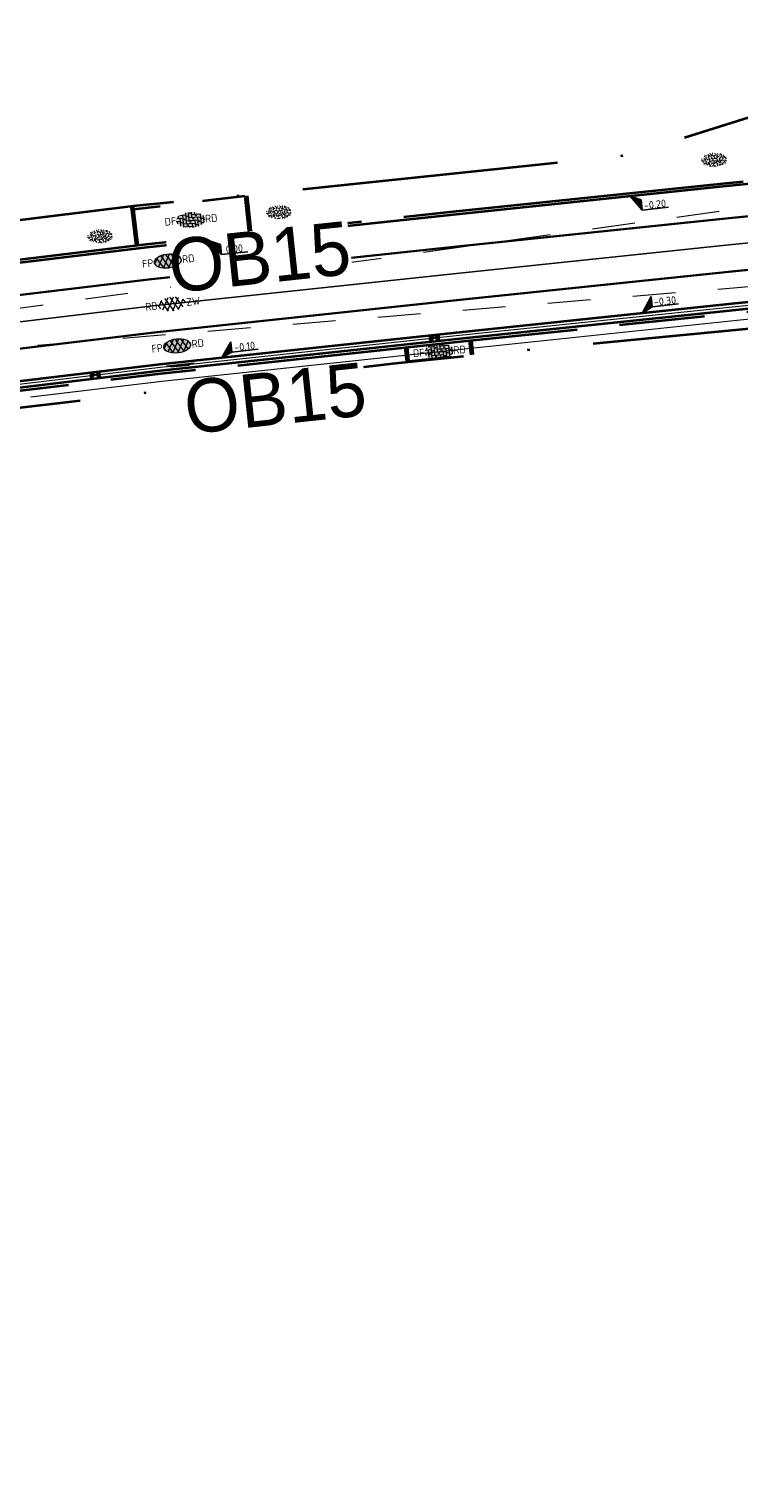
# Model space of a CAD drawing. Header units: metres. Extents: x 0 to 269924, y 0 to 933292.
# Tile 148 of 247: x 134391 to 134424, y 466502 to 466570. Entities that reach past the tile are written whole.
import ezdxf
from ezdxf import colors
from ezdxf.entities.mleader import LeaderData, LeaderLine
from ezdxf.enums import TextEntityAlignment as Align
from ezdxf.math import Vec2, Vec3

# ---------------------------------------------------------------- set-up
doc = ezdxf.new("R2018")
doc.units = ezdxf.units.M
for name, pattern in [('VH-OPSLUITBAND_100X200', [16, 8, -2, 4, -2]), ('VH-OPSLUITBAND_150X250', [24, 16, -2, 4, -2]), ('VW-1-1_STREEP', [2, 1, -1]), ('XX-HIDDEN', [4, 2, -2]), ('XX-PROJECTGRENS', [18, 12, -3, 0, -3])]:
    doc.linetypes.add(name, pattern=pattern)
for name, color, linetype, lineweight, true_color in [('N-WE-GR-GRAS-S', 7, 'Continuous', 18, 0x00a500), ('N-WE-RI-HWA_KOLK-S', 150, 'Continuous', 25, 0x007fff), ('N-WE-VH-HELLINGBAAN-G', 30, 'XX-HIDDEN', 18, 0xff7f00)]:
    doc.layers.add(name, color=color, linetype=linetype, lineweight=lineweight, true_color=true_color)
for name, color, linetype, lineweight in [('N-WE-KG-GRENS_PROJECT-G', 7, 'XX-PROJECTGRENS', 35), ('N-WE-VH-GOOT-S', 170, 'Continuous', 18), ('N-WE-VH-GOOT_STRAATBAKSTEEN-G', 170, 'Continuous', 35), ('N-WE-VH-KANTOPSLUITING-T18', 10, 'Continuous', 18), ('N-WE-VH-KANTOPSLUITING_OPSLUITBAND_100X200-G', 150, 'VH-OPSLUITBAND_100X200', 35), ('N-WE-VH-KANTOPSLUITING_OPSLUITBAND_150X250-G', 150, 'VH-OPSLUITBAND_150X250', 35), ('N-WE-VH-KANTOPSLUITING_VOORKANTBAND-G', 50, 'Continuous', 35), ('N-WE-VH-MATERIAALGRENS-G', 7, 'XX-HIDDEN', 35), ('N-WE-VH-VERHARDING-T18', 10, 'Continuous', 18), ('N-WE-VH-VERHARDING_ASFALT-S', 7, 'Continuous', 18), ('N-WE-VH-VERHARDING_STRAATBAKSTEEN-S', 7, 'Continuous', 18), ('N-WE-VW-MARKERING_LANGS_STREEP_11_010-G', 7, 'VW-1-1_STREEP', 13), ('X-XX-AL-HOOGTELABEL-S', 7, 'Continuous', 25)]:
    doc.layers.add(name, color=color, linetype=linetype, lineweight=lineweight)
doc.layers.add('X-XX-AL-HULPLIJN-G', color=30, linetype='Continuous', lineweight=18, plot=False)
doc.styles.add('NLCS-ISO', font='NLCS-ISO.ttf')
doc.styles.add('NLCS-ISO-M200-T18', font='NLCS-ISO.ttf', dxfattribs={"height": 0.36})
doc.styles.get("Standard").update_dxf_attribs({"font": 'romand.shx'})

# ---------------------------------------------------------------- blocks, each defined once
blk = doc.blocks.new('*U119')
for p, q in [((2.41, -1.21), (0, 0)), ((0, 0), (2.31, -3.61)), ((2.31, -3.61), (2.41, -1.21)), ((8.51, -3.86), (2.31, -3.61))]:
    blk.add_line(p, q)
blk.add_solid([(2.41, -1.21), (0, 0), (2.31, -3.61)])
at = {"style": 'NLCS-ISO'}
blk.add_attdef('...', text='', height=1.8, rotation=357.6444, dxfattribs=at).set_placement((5.4, -4.15), align=Align.BOTTOM_CENTER)
blk = doc.blocks.new('*U125')
for p, q in [((2.6, 3.28), (0, 0)), ((0, 0), (2.5, 0.88)), ((2.5, 0.88), (2.6, 3.28)), ((8.7, 0.63), (2.5, 0.88))]:
    blk.add_line(p, q)
blk.add_solid([(2.6, 3.28), (0, 0), (2.5, 0.88)])
at = {"style": 'NLCS-ISO'}
blk.add_attdef('...', text='', height=1.8, rotation=357.6798, dxfattribs=at).set_placement((5.58, 0.34), align=Align.BOTTOM_CENTER)
blk = doc.blocks.new('*U126')
for p, q in [((2.61, 3.52), (0, 0)), ((2.51, 1.12), (2.61, 3.52)), ((0, 0), (2.51, 1.12)), ((8.71, 0.87), (2.51, 1.12))]:
    blk.add_line(p, q)
blk.add_solid([(2.61, 3.52), (0, 0), (2.51, 1.12)])
at = {"style": 'NLCS-ISO'}
blk.add_attdef('...', text='', height=1.8, rotation=357.6444, dxfattribs=at).set_placement((5.59, 0.57), align=Align.BOTTOM_CENTER)
blk = doc.blocks.new('*U141')
at = {"lineweight": 30, "flags": 106}
blk.add_attdef('OB', text='', height=0.36, dxfattribs=at).set_placement((0, 0.1), align=Align.BOTTOM_CENTER)
blk = doc.blocks.new('N-SRI-KOLK_STRAAT_450X300-SO')
h = blk.add_hatch(color=256)
h.dxf.hatch_style = 1
h.paths.add_polyline_path([(0, 0), (-1.125, 0.75), (-1.125, -0.75)])
h.paths.add_polyline_path([(1.125, -0.75), (1.125, 0.75), (0, 0)])
for p, q in [((-1.125, -0.75), (1.125, 0.75)), ((1.125, -0.75), (-1.125, 0.75))]:
    blk.add_line(p, q)
at = {"flags": 128}
blk.add_lwpolyline([(-1.125, -0.75), (1.125, -0.75), (1.125, 0.75), (-1.125, 0.75)], close=True, dxfattribs=at)
blk = doc.blocks.new('SVH-GOOT_SYMBOOL-SO')
at = {"color": 7, "linetype": 'Continuous'}
for p, q in [((-0.206, 2.137), (-0.206, -2.217)), ((0, 2.669), (0, -2.669)), ((0.2, 3.125), (0.2, -3.359))]:
    blk.add_line(p, q, dxfattribs=at)
at = {"style": 'NLCS-ISO'}
blk.add_attdef('MATERIAAL', text='', height=1.8, dxfattribs=at).set_placement((-1.098, 0), align=Align.MIDDLE_RIGHT)
blk.add_attdef('KLEUR', text='', height=1.8, dxfattribs=at).set_placement((1.1, 0), align=Align.MIDDLE_LEFT)
blk = doc.blocks.new('SVH-ASFALT_KL-SO')
at = {"ltscale": 0.1}
for p, q in [((-3.32, -0.4), (-2.47, 1.08)), ((-1.25, -1.65), (-2.73, 0.92)), ((-2.51, -1.23), (-0.92, 1.53)), ((0.09, -1.73), (-1.71, 1.38)), ((-1.45, -1.61), (0.37, 1.54)), ((1.26, -1.54), (-0.53, 1.56)), ((-0.24, -1.74), (1.52, 1.29)), ((2.29, -1.09), (0.8, 1.48)), ((1.15, -1.58), (2.49, 0.75)), ((2.91, 0.06), (2.53, 0.71)), ((-2.96, -0.91), (-3.37, -0.2))]:
    blk.add_line(p, q, dxfattribs=at)
at = {"style": 'NLCS-ISO'}
blk.add_attdef('FUNCTIE_VERHARDING', text='', height=1.8, dxfattribs=at).set_placement((-3.62, -0.09), align=Align.MIDDLE_RIGHT)
blk.add_attdef('KLEUR', text='', height=1.8, dxfattribs=at).set_placement((3.17, -0.09), align=Align.MIDDLE_LEFT)
at = {"style": 'NLCS-ISO', "flags": 1}
blk.add_attdef('FUNCTIE', text='', height=1.8, dxfattribs=at).set_placement((0.12, -3.58), align=Align.MIDDLE_CENTER)
blk = doc.blocks.new('SVH-ASFALT_FP_KL-SO')
at = {"true_color": 0xa50000}
h = blk.add_hatch(color=14, dxfattribs=at)
h.dxf.hatch_style = 1
edge = h.paths.add_edge_path()
edge.add_ellipse((0, 0), major_axis=(0.631, 0), ratio=0.525613, start_angle=0, end_angle=360)
at = {"ltscale": 0.1}
for p, q in [((-0.619, -0.063), (-0.448, 0.233)), ((-0.204, -0.314), (-0.501, 0.201)), ((-0.457, -0.228), (-0.139, 0.323)), ((0.063, -0.33), (-0.296, 0.292)), ((-0.244, -0.305), (0.12, 0.325)), ((0.298, -0.292), (-0.061, 0.33)), ((-0.002, -0.331), (0.349, 0.276)), ((0.503, -0.2), (0.206, 0.313)), ((0.275, -0.298), (0.544, 0.168)), ((0.628, 0.028), (0.552, 0.16)), ((-0.547, -0.165), (-0.629, -0.023))]:
    blk.add_line(p, q, dxfattribs=at)
at = {"layer": 'X-XX-AL-HULPLIJN-G'}
blk.add_ellipse((0, 0), major_axis=(0.631, 0), ratio=0.525613, dxfattribs=at)
at = {"style": 'NLCS-ISO'}
blk.add_attdef('RB', text='', height=0.36, dxfattribs=at).set_placement((-0.679, 0), align=Align.MIDDLE_RIGHT)
blk.add_attdef('RD', text='', height=0.36, dxfattribs=at).set_placement((0.679, 0), align=Align.MIDDLE_LEFT)
blk = doc.blocks.new('SVH-SBS_DIKFORMAAT_ELLEBOOG_KL-SO')
h = blk.add_hatch(color=254)
edge = h.paths.add_edge_path()
edge.add_ellipse((1.09, 0.12), major_axis=(3.39, 0), ratio=0.533267, start_angle=0, end_angle=360)
for p, q in [((-2.3, 0), (-1.38, 0)), ((-2.13, 0.69), (-0.69, 0.69)), ((-1.38, 0.69), (-1.38, -1.12)), ((-1.35, 1.38), (0, 1.38)), ((-0.69, 1.38), (-0.69, -1.38)), ((0, 1.84), (0, -0.69)), ((0, 0), (2.76, 0)), ((0.69, 1.92), (0.69, 0)), ((0.69, 0.69), (3.45, 0.69)), ((1.38, 1.93), (1.38, 0.69)), ((1.38, 1.38), (3.54, 1.38)), ((2.07, 1.86), (2.07, 1.38)), ((2.76, 0.69), (2.76, -1.45)), ((3.45, 1.38), (3.45, -1.18)), ((4.14, 0.92), (4.14, -0.67)), ((4.14, 0), (4.48, 0)), ((-2.07, 0), (-2.07, -0.54)), ((-0.8, -1.38), (1.38, -1.38)), ((-0.69, -0.69), (2.07, -0.69)), ((0.69, -1.38), (0.69, -1.67)), ((1.38, -0.69), (1.38, -1.68)), ((2.07, 0), (2.07, -1.61)), ((2.76, -1.38), (2.98, -1.38)), ((3.45, -0.69), (4.12, -0.69))]:
    blk.add_line(p, q)
for centre in [(-0.35, 0.34), (0.34, 1.03), (1.03, 1.72), (1.72, 0.34), (2.41, 1.03), (3.79, 0.34), (-1.04, -0.35), (0.34, -1.04), (1.03, -0.35), (2.41, -1.04), (3.11, -0.35)]:
    blk.add_circle(centre, 0.0881)
for centre, start, end in [((-1.73, 1.03), 158.9124, 101.1902), ((1.72, -1.73), 59.0911, 132.3433)]:
    blk.add_arc(centre, 0.0881, start, end)
at = {"style": 'NLCS-ISO'}
blk.add_attdef('FORMAAT', text='', height=1.8, dxfattribs=at).set_placement((-2.3, 0.12), align=Align.MIDDLE_RIGHT)
blk.add_attdef('KLEUR', text='', height=1.8, dxfattribs=at).set_placement((4.49, 0.12), align=Align.MIDDLE_LEFT)
at = {"style": 'NLCS-ISO', "flags": 1}
blk.add_attdef('FUNCTIE', text='', height=1.8, dxfattribs=at).set_placement((0.12, -3.58), align=Align.MIDDLE_CENTER)
blk = doc.blocks.new('SGR-GRAS_01-SO')
at = {"ltscale": 0.1}
for p, q in [((-1.96, -0.07), (-1.98, 0)), ((-1.93, 0.19), (-1.93, 0.24)), ((-1.89, 0.24), (-1.92, 0.25)), ((-1.67, 0.02), (-1.6, 0.04)), ((-1.6, 0.24), (-1.65, 0.29)), ((-1.53, 0.32), (-1.6, 0.35)), ((-1.45, 0.64), (-1.52, 0.66)), ((-1.52, 0.19), (-1.44, 0.19)), ((-1.47, 0.58), (-1.48, 0.65)), ((-1.43, 0.48), (-1.35, 0.5)), ((-1.36, 0.21), (-1.43, 0.23)), ((-1.42, 0.13), (-1.36, 0.17)), ((-1.38, 0.11), (-1.32, 0.16)), ((-1.37, 0.01), (-1.38, 0.08)), ((-1.33, 0.11), (-1.33, 0.19)), ((-1.3, 0.76), (-1.32, 0.77)), ((-1.28, 0.68), (-1.28, 0.76)), ((-1.17, 0.39), (-1.23, 0.43)), ((-1.17, 0.24), (-1.22, 0.29)), ((-1.15, 0.65), (-1.21, 0.7)), ((-1.11, 0.17), (-1.04, 0.19)), ((-1.03, 0.03), (-1.1, 0.07)), ((-0.94, 0.84), (-1, 0.88)), ((-0.97, 0.51), (-0.92, 0.57)), ((-0.89, 0.5), (-0.97, 0.52)), ((-0.94, 0.19), (-0.87, 0.19)), ((-0.92, 0.42), (-0.86, 0.46)), ((-0.89, 0.81), (-0.82, 0.81)), ((-0.87, 0.66), (-0.89, 0.73)), ((-0.8, 0.06), (-0.88, 0.08)), ((-0.87, 0.62), (-0.8, 0.64)), ((-0.8, 0.47), (-0.87, 0.51)), ((-0.75, 0.24), (-0.8, 0.29)), ((-0.77, 0.09), (-0.79, 0.16)), ((-0.73, 0.65), (-0.78, 0.7)), ((-0.74, 0.03), (-0.73, 0.11)), ((-0.67, 0.11), (-0.73, 0.14)), ((-0.69, 0.61), (-0.68, 0.68)), ((-0.58, 0.92), (-0.64, 0.96)), ((-0.56, 0.92), (-0.51, 0.97)), ((-0.56, 0.32), (-0.48, 0.34)), ((-0.44, 0.55), (-0.51, 0.59)), ((-0.43, 0.78), (-0.5, 0.8)), ((-0.42, 0.71), (-0.36, 0.74)), ((-0.34, 0.35), (-0.41, 0.37)), ((-0.32, 0.24), (-0.38, 0.29)), ((-0.31, 0.19), (-0.37, 0.22)), ((-0.37, 0.19), (-0.29, 0.19)), ((-0.31, 0.65), (-0.36, 0.7)), ((-0.32, 0.81), (-0.24, 0.81)), ((-0.32, 0.77), (-0.24, 0.79)), ((-0.28, 0.73), (-0.29, 0.81)), ((-0.21, 1), (-0.27, 1.03)), ((-0.24, 0.02), (-0.17, 0.04)), ((-0.18, 0.17), (-0.19, 0.24)), ((-0.08, 0.63), (-0.14, 0.67)), ((-0.14, -0.04), (-0.14, 0.03)), ((-0.09, 0.53), (-0.09, 0.6)), ((-0.08, 0.16), (-0.03, 0.21)), ((-0.07, 0.19), (0, 0.23)), ((0.06, 0.27), (-0.01, 0.3)), ((0, 0.47), (0.07, 0.49)), ((0.1, 0.24), (0.05, 0.29)), ((0.13, 0.64), (0.06, 0.66)), ((0.07, 0.99), (0.14, 1.03)), ((0.12, 0.65), (0.07, 0.7)), ((0.22, 0.2), (0.15, 0.22)), ((0.21, 0.19), (0.28, 0.19)), ((0.29, 0.71), (0.22, 0.75)), ((0.24, 0.92), (0.31, 0.94)), ((0.26, 0.81), (0.33, 0.81)), ((0.32, 0.81), (0.3, 0.89)), ((0.31, 0.17), (0.39, 0.19)), ((0.32, 0.57), (0.38, 0.62)), ((0.42, 0.34), (0.36, 0.38)), ((0.42, 0.25), (0.4, 0.32)), ((0.43, 0.48), (0.49, 0.51)), ((0.53, 0.24), (0.47, 0.29)), ((0.54, 0.65), (0.49, 0.7)), ((0.56, -0.02), (0.49, 0.02)), ((0.5, 0.45), (0.51, 0.53)), ((0.59, 0.93), (0.52, 0.94)), ((0.55, 0.62), (0.63, 0.64)), ((0.65, 0.79), (0.58, 0.83)), ((0.68, 0.49), (0.61, 0.51)), ((0.77, 0.05), (0.7, 0.07)), ((0.78, 0.42), (0.72, 0.46)), ((0.78, 0.19), (0.86, 0.19)), ((0.83, 0.81), (0.91, 0.81)), ((0.92, 0.06), (0.85, 0.09)), ((0.87, 0.31), (0.94, 0.33)), ((0.95, 0.24), (0.9, 0.29)), ((0.91, 0.89), (0.91, 0.92)), ((0.97, 0.65), (0.91, 0.7)), ((0.93, 0.76), (0.99, 0.8)), ((1.01, 0.87), (0.95, 0.91)), ((1.01, 0.33), (1, 0.4)), ((1.15, 0.78), (1.08, 0.8)), ((1.15, 0.5), (1.08, 0.54)), ((1.1, 0.38), (1.1, 0.45)), ((1.11, 0.77), (1.18, 0.79)), ((1.24, 0.34), (1.17, 0.36)), ((1.18, 0.01), (1.26, 0.03)), ((1.21, 0.21), (1.26, 0.26)), ((1.28, 0.14), (1.22, 0.17)), ((1.28, 0.25), (1.35, 0.29)), ((1.37, 0.24), (1.32, 0.29)), ((1.39, 0.65), (1.34, 0.7)), ((1.36, 0.19), (1.43, 0.19)), ((1.42, 0.46), (1.5, 0.48)), ((1.51, 0.58), (1.44, 0.62)), ((1.64, 0.21), (1.58, 0.25)), ((1.61, 0.41), (1.59, 0.48)), ((1.69, 0.3), (1.7, 0.37)), ((1.79, 0.19), (1.72, 0.21)), ((1.74, 0.16), (1.81, 0.18)), ((1.8, 0.24), (1.75, 0.29)), ((1.93, 0.19), (1.95, 0.19)), ((-1.92, -0.16), (-1.85, -0.12)), ((-1.82, -0.08), (-1.9, -0.06)), ((-1.76, -0.13), (-1.82, -0.09)), ((-1.78, -0.3), (-1.73, -0.25)), ((-1.62, -0.5), (-1.69, -0.46)), ((-1.63, -0.57), (-1.68, -0.52)), ((-1.61, -0.17), (-1.67, -0.11)), ((-1.57, -0.44), (-1.49, -0.44)), ((-1.54, -0.66), (-1.5, -0.64)), ((-1.4, -0.05), (-1.46, -0.01)), ((-1.38, -0.46), (-1.38, -0.39)), ((-1.35, -0.28), (-1.28, -0.26)), ((-1.27, -0.23), (-1.34, -0.21)), ((-1.26, -0.42), (-1.33, -0.38)), ((-1.27, -0.56), (-1.28, -0.48)), ((-1.21, -0.57), (-1.26, -0.52)), ((-1.18, -0.67), (-1.25, -0.65)), ((-1.19, -0.17), (-1.24, -0.11)), ((-1.13, -0.78), (-1.19, -0.75)), ((-1.06, -0.39), (-1, -0.35)), ((-1.04, -0.58), (-0.97, -0.57)), ((-0.99, -0.44), (-0.92, -0.44)), ((-0.9, -0.34), (-0.96, -0.3)), ((-0.9, -0.65), (-0.84, -0.6)), ((-0.84, -0.94), (-0.85, -0.93)), ((-0.78, -0.57), (-0.84, -0.52)), ((-0.76, -0.7), (-0.83, -0.67)), ((-0.76, -0.17), (-0.82, -0.11)), ((-0.8, -0.13), (-0.73, -0.11)), ((-0.71, -0.38), (-0.79, -0.36)), ((-0.79, -0.54), (-0.78, -0.46)), ((-0.72, -0.89), (-0.65, -0.87)), ((-0.71, -0.9), (-0.64, -0.86)), ((-0.62, -0.82), (-0.7, -0.8)), ((-0.67, -0.48), (-0.69, -0.4)), ((-0.53, -0.26), (-0.6, -0.22)), ((-0.58, -0.99), (-0.59, -0.97)), ((-0.57, -0.1), (-0.5, -0.06)), ((-0.49, -0.25), (-0.44, -0.19)), ((-0.48, -0.44), (-0.41, -0.42)), ((-0.4, -0.63), (-0.46, -0.59)), ((-0.38, -0.98), (-0.43, -0.93)), ((-0.42, -0.44), (-0.34, -0.44)), ((-0.36, -0.57), (-0.41, -0.52)), ((-0.34, -0.17), (-0.39, -0.11)), ((-0.26, -0.99), (-0.33, -0.95)), ((-0.25, -0.09), (-0.32, -0.07)), ((-0.17, -0.18), (-0.24, -0.14)), ((-0.16, -0.53), (-0.23, -0.51)), ((-0.21, -0.61), (-0.15, -0.58)), ((-0.19, -0.62), (-0.19, -0.54)), ((-0.17, -0.74), (-0.1, -0.72)), ((-0.07, -0.97), (-0.14, -0.95)), ((-0.04, -0.55), (-0.1, -0.51)), ((-0.08, -0.4), (-0.09, -0.32)), ((-0.01, -1.01), (0.04, -0.95)), ((0.05, -0.98), (0, -0.93)), ((0.07, -0.57), (0.01, -0.52)), ((0.02, -0.96), (0.01, -0.89)), ((0.08, -0.17), (0.03, -0.11)), ((0.1, -0.91), (0.03, -0.88)), ((0.07, -0.29), (0.14, -0.27)), ((0.19, -0.1), (0.13, -0.06)), ((0.16, -0.44), (0.23, -0.44)), ((0.17, -1.04), (0.22, -1.02)), ((0.31, -0.24), (0.24, -0.22)), ((0.33, -0.47), (0.26, -0.43)), ((0.29, -0.33), (0.35, -0.29)), ((0.4, -0.68), (0.32, -0.66)), ((0.39, -0.6), (0.45, -0.55)), ((0.39, -0.59), (0.46, -0.57)), ((0.4, -0.69), (0.41, -0.62)), ((0.46, -0.83), (0.4, -0.8)), ((0.47, -0.98), (0.42, -0.93)), ((0.49, -0.57), (0.44, -0.52)), ((0.45, -0.12), (0.46, -0.05)), ((0.51, -0.17), (0.45, -0.11)), ((0.52, -0.32), (0.5, -0.24)), ((0.62, -0.88), (0.6, -0.81)), ((0.63, -0.14), (0.7, -0.12)), ((0.69, -0.39), (0.62, -0.35)), ((0.64, -0.84), (0.71, -0.81)), ((0.7, -0.89), (0.77, -0.88)), ((0.73, -0.44), (0.81, -0.44)), ((0.82, -0.76), (0.76, -0.72)), ((0.78, -0.04), (0.85, 0)), ((0.86, -0.39), (0.79, -0.37)), ((0.8, -0.19), (0.85, -0.14)), ((0.86, -0.94), (0.84, -0.93)), ((0.91, -0.57), (0.86, -0.52)), ((0.93, -0.17), (0.88, -0.11)), ((0.95, -0.83), (0.88, -0.81)), ((0.94, -0.44), (1.01, -0.42)), ((1.05, -0.31), (0.99, -0.27)), ((1, -0.77), (1, -0.7)), ((1.05, -0.2), (1.05, -0.12)), ((1.11, -0.24), (1.1, -0.16)), ((1.19, -0.68), (1.12, -0.64)), ((1.14, -0.56), (1.21, -0.52)), ((1.21, -0.8), (1.2, -0.73)), ((1.33, -0.1), (1.26, -0.08)), ((1.26, -0.75), (1.33, -0.73)), ((1.34, -0.57), (1.29, -0.52)), ((1.36, -0.17), (1.3, -0.11)), ((1.31, -0.44), (1.38, -0.44)), ((1.42, -0.23), (1.35, -0.19)), ((1.42, -0.54), (1.35, -0.52)), ((1.55, -0.6), (1.49, -0.56)), ((1.5, -0.29), (1.57, -0.27)), ((1.64, -0.27), (1.65, -0.2)), ((1.64, -0.27), (1.7, -0.23)), ((1.68, -0.55), (1.74, -0.5)), ((1.71, -0.16), (1.69, -0.09)), ((1.78, -0.15), (1.71, -0.11)), ((1.71, -0.52), (1.71, -0.52)), ((1.78, -0.17), (1.73, -0.11)), ((1.88, -0.25), (1.81, -0.23))]:
    blk.add_line(p, q, dxfattribs=at)
at = {"ltscale": 0.1, "style": 'NLCS-ISO'}
blk.add_attdef('TYPE', text='', height=0.5, dxfattribs=at).set_placement((3.47, -0.02), align=Align.MIDDLE_CENTER)

msp = doc.modelspace()

# ---------------------------------------------------------------- linework, layer by layer
at = {"layer": 'N-WE-KG-GRENS_PROJECT-G', "flags": 128}
msp.add_lwpolyline([(133942.152, 466524.013), (133955.533, 466522.507), (133956.145, 466521.626), (133962.811, 466521.355), (133963.543, 466522.67), (133965.054, 466522.563), (133965.551, 466521.193), (133981.5, 466520.334), (133981.565, 466520.896), (133982.028, 466520.86), (133994.134, 466520.33), (133994.151, 466519.671), (134009.067, 466519.478), (134013.911, 466519.512), (134027.732, 466519.636), (134028.693, 466519.554), (134034.796, 466519.611), (134050.86, 466519.659), (134068.501, 466520.152), (134071.254, 466520.237), (134077.26, 466520.692), (134094.041, 466522.635), (134101.385, 466523.282), (134101.428, 466523.91), (134128.995, 466527.092), (134141.938, 466528.627), (134148.421, 466529.392), (134148.476, 466529.087), (134157.108, 466530.24), (134157.762, 466530.339), (134157.953, 466529.076), (134163.706, 466529.946), (134172.69, 466531.055), (134201.838, 466535.069), (134202.197, 466534.878), (134203.304, 466535.042), (134208.161, 466535.722), (134214.682, 466536.673), (134215.15, 466536.846), (134235.766, 466539.754), (134239.587, 466540.449), (134251.117, 466542.218), (134251.536, 466542.09), (134264.479, 466543.833), (134264.487, 466544.317), (134273.56, 466545.641), (134273.608, 466545.287), (134285.679, 466546.863), (134299.118, 466548.971), (134309.192, 466550.345), (134329.805, 466553.659), (134341.526, 466555.206), (134346.97, 466556.112), (134351.977, 466556.025), (134358.949, 466556.887), (134359.186, 466557.313), (134365.426, 466557.917), (134389.225, 466560.758), (134395.395, 466561.519), (134400.633, 466562.019), (134418.638, 466563.907), (134426.404, 466566.343), (134432.472, 466567.14), (134437.532, 466567.422), (134444.848, 466568.25), (134448.277, 466568.388), (134484.594, 466572.762), (134486.539, 466572.966), (134490.599, 466573.546), (134498.499, 466574.536), (134514.318, 466576.701), (134542.397, 466581.367), (134546.702, 466582.122), (134551.593, 466582.441), (134551.871, 466583.179), (134557.906, 466584.406), (134558.276, 466584.115), (134567.36, 466586.004), (134582.717, 466588.715), (134583.108, 466588.972), (134590.444, 466590.398), (134630.038, 466598.271), (134633.264, 466598.923), (134632.087, 466604.993), (134646.051, 466607.537), (134647.414, 466607.429), (134666.972, 466611.405), (134675.342, 466617.463), (134674.819, 466607.593), (134696.995, 466610.537), (134702.172, 466611.327), (134706.525, 466612.071), (134709.085, 466612.323), (134712.087, 466612.776), (134715, 466613.203), (134716.349, 466613.229), (134723.364, 466613.968), (134738.981, 466616.639), (134746.062, 466617.28), (134746.09, 466616.641), (134760.121, 466618.861), (134759.993, 466619.829), (134768.446, 466621.137), (134784.615, 466623.738), (134787.541, 466625.072), (134796.772, 466626.479), (134796.899, 466625.715), (134813.878, 466628.545), (134820.226, 466629.584), (134847.68, 466634.234), (134881.79, 466639.204), (134881.926, 466639.532), (134884.43, 466640.009), (134893.797, 466641.711), (134903.085, 466643.328), (134904.138, 466643.527), (134920.265, 466646.374), (134921.332, 466646.578), (134937.367, 466649.518), (134938.501, 466649.708), (134961.555, 466654.096), (134967.764, 466655.262), (134974.722, 466656.563), (134984.23, 466658.491), (134992.023, 466659.998), (134995.809, 466660.766), (135000.442, 466661.693), (135009.695, 466663.648), (135010.659, 466663.869), (135018.832, 466665.618), (135021.92, 466666.314), (135034.093, 466668.943), (135034.161, 466668.769), (135043.8, 466670.832), (135059.084, 466674.02), (135068.771, 466676.078), (135083.089, 466679.034), (135091.902, 466680.993), (135097.488, 466682.166), (135104.831, 466683.651), (135116.534, 466686.231), (135119.892, 466686.792), (135126.3, 466688.013), (135127.347, 466688.196), (135130.448, 466688.891), (135135.602, 466689.887), (135140.19, 466691.518), (135166.592, 466696.94), (135182.368, 466700.724), (135201.902, 466704.748), (135203.941, 466705.082), (135209.867, 466705.957), (135217.801, 466707.782), (135228.821, 466709.933), (135242.391, 466712.598), (135277.698, 466719.723), (135279.457, 466720.111), (135279.55, 466721.578), (135288.178, 466723.073), (135350.963, 466735.305), (135501.986, 466763.685), (135501.162, 466761.839), (135525.132, 466766.833), (135533.639, 466768.672), (135569.042, 466775.188), (135582.767, 466777.378), (135584.022, 466777.634), (135585.675, 466776.264, 0.01918), (135652.451, 466792.01), (135652.891, 466793.457), (135660.981, 466795.919), (135661.574, 466796.074), (135664.481, 466796.836), (135665.946, 466796.651), (135673.558, 466799.328), (135680.977, 466801.739), (135687.276, 466804.201), (135692.547, 466806.295), (135705.432, 466809.743), (135712.094, 466810.706), (135728.145, 466817.035), (135760.285, 466825.832), (135773.458, 466829.179), (135789.116, 466834.08), (135813.029, 466842.892), (135823.352, 466846.718), (135839.426, 466852.91), (135860.96, 466860.89), (135867.928, 466863.26), (135895.199, 466872.784), (135899.312, 466861.8), (135873.359, 466852.082), (135873.188, 466848.843), (135867.814, 466846.669), (135856.104, 466842.036), (135847.253, 466838.505), (135830.033, 466832.514), (135818.854, 466828.652), (135812.865, 466826.949), (135808.959, 466825.804), (135805.053, 466824.658), (135770.731, 466814.307), (135766.971, 466812.016), (135761.879, 466808.079), (135757.591, 466807.133), (135743.839, 466803.566), (135724.075, 466798.35), (135721.275, 466798.229), (135720.422, 466801.401), (135715.133, 466799.834), (135698.553, 466794.754), (135698.279, 466793.693), (135686.038, 466790.352), (135686.038, 466789.248), (135686.038, 466787.562), (135681.985, 466786.092), (135677.719, 466785.319), (135623.458, 466770.711), (135607.41, 466767.662), (135584.355, 466763.142), (135577.091, 466761.475), (135570.47, 466760.803), (135524.714, 466753.103), (135522.642, 466752.878), (135515.666, 466751.661), (135498.388, 466748.218), (135460.498, 466741.759), (135438.515, 466737.953), (135402.134, 466731.048), (135401.842, 466732.671), (135396.111, 466731.637), (135390.927, 466730.659), (135374.008, 466727.423), (135342.463, 466720.896), (135337.831, 466720.249), (135332.781, 466719.412), (135316.41, 466716.549), (135312.764, 466716.512), (135301.04, 466714.003), (135296.667, 466713.077), (135288.078, 466711.338), (135288.031, 466710.414), (135288.066, 466708.643), (135283.612, 466707.738), (135244.114, 466700.084), (135242.59, 466702.114), (135218.779, 466697.088), (135216.4, 466696.736), (135207.126, 466694.996), (135197.842, 466693.22), (135196.987, 466690.777), (135188.214, 466689.009), (135186.218, 466690.919), (135157.953, 466685.339), (135157.545, 466682.623), (135152.388, 466681.564), (135151.517, 466683.806), (135135.729, 466680.62), (135134.464, 466677.149), (135128.184, 466675.854), (135125.788, 466678.571), (135109.606, 466675.114), (135107.871, 466673.543), (135107.871, 466672.134), (135099.469, 466670.442), (135080.265, 466666.625), (135079.406, 466666.151), (135069.61, 466664.202), (135057.638, 466661.759), (135035.803, 466657.155), (135033.723, 466658.689), (135013.618, 466654.679), (135014.198, 466652.086), (135012.612, 466651.731), (135012.176, 466654.16), (134999.525, 466651.581), (134981.058, 466648.065), (134978.74, 466647.609), (134978.586, 466647.723), (134973.29, 466646.777), (134967.912, 466645.754), (134966.071, 466645.409), (134952.75, 466642.776), (134952.592, 466643.577), (134951.246, 466643.315), (134944.955, 466642.097), (134940.872, 466641.345), (134939.907, 466640.789), (134925.329, 466637.906), (134925.171, 466637.877), (134925.333, 466636.966), (134925.553, 466635.733), (134922.159, 466635.157), (134921.983, 466636.201), (134920.712, 466635.973), (134906.644, 466633.431), (134906.509, 466633.768), (134899.927, 466632.517), (134896.041, 466630.574), (134862.297, 466626.202), (134861.423, 466623.924), (134854.723, 466622.819), (134853.222, 466624.597), (134834.721, 466621.381), (134818.755, 466618.638), (134803.128, 466616.182), (134801.097, 466614.744), (134787.48, 466613.242), (134768.983, 466610.888), (134755.14, 466609.258), (134754.957, 466609.237), (134754.786, 466610.217), (134731.872, 466606.359), (134713.4, 466603.055), (134699.607, 466600.717), (134685.428, 466598.156), (134675.878, 466596.194), (134672.276, 466595.656), (134668.91, 466595.016), (134645.926, 466591.058), (134638.577, 466590.001), (134611.474, 466584.899), (134601.717, 466583.131), (134600.6, 466582.901), (134592.762, 466581.44), (134575.118, 466578.109), (134569.726, 466577.127), (134558.057, 466574.923), (134547.369, 466573.132), (134538.23, 466571.522), (134531.355, 466570.551), (134524.272, 466569.346), (134519.026, 466568.326), (134515.39, 466567.719), (134505.384, 466563.341), (134500.986, 466562.643), (134495.881, 466561.909), (134495.823, 466562.312), (134492.204, 466563.642), (134484.398, 466562.518), (134478.905, 466561.786), (134469.843, 466560.533), (134464.536, 466559.742), (134456.919, 466558.745), (134448.033, 466557.687), (134433.208, 466556.61), (134412.104, 466554.577), (134407.553, 466554.101), (134387.467, 466551.741), (134381.785, 466550.955), (134364.962, 466548.659), (134360.191, 466548.481), (134354.944, 466547.628), (134324.113, 466542.837), (134319.685, 466541.923), (134312.466, 466540.844), (134307.061, 466539.9), (134305.527, 466540.739), (134283.993, 466537.831), (134278.004, 466536.268), (134260.392, 466533.941), (134253.899, 466532.65), (134244.867, 466531.618), (134227.961, 466528.835), (134196.876, 466524.748), (134191.294, 466524.652), (134189.441, 466519.487), (134180.543, 466523.251), (134138.079, 466517.961), (134135.279, 466517.668), (134120.646, 466515.791), (134115.858, 466514.998), (134094.415, 466512.788), (134094.483, 466512.133), (134077.905, 466510.692), (134056.132, 466509.19), (134043.898, 466509.02), (134033.049, 466509.242), (134023.923, 466509.529), (134011.048, 466510.262), (134011.12, 466510.989), (133978.031, 466511.971), (133977.492, 466511.386), (133976.525, 466511.415), (133970.93, 466511.61), (133940.859, 466512.853), (133936.339, 466513.04), (133926.354, 466513.566), (133918.767, 466513.929), (133914.845, 466514.016), (133909.555, 466514.279), (133907.78, 466514.373), (133898.183, 466514.701), (133889.291, 466514.99), (133877.411, 466515.387), (133865.169, 466516.189), (133858.598, 466516.511), (133853.557, 466516.784), (133840.824, 466517.534), (133833.647, 466517.757), (133833.706, 466517.421), (133832.853, 466517.458), (133826.979, 466517.575), (133808.076, 466518.296), (133803.308, 466518.179), (133802.56, 466518.555), (133780.072, 466520.153), (133779.6, 466519.291), (133774.066, 466519.538), (133773.735, 466520.559), (133740.527, 466522.642), (133713.376, 466524.159), (133705.703, 466524.636), (133705.709, 466526.266), (133685.059, 466527.583), (133660.563, 466529.253), (133639.129, 466529.346), (133622.453, 466530.286), (133616.388, 466530.543), (133614.494, 466530.624), (133604.393, 466531.597), (133597.464, 466531.465), (133574.3, 466531.955), (133566.695, 466531.543), (133561.32, 466531.616), (133554.142, 466531.627), (133545.309, 466531.719), (133535.509, 466531.795), (133530.483, 466531.897), (133499.098, 466532.845), (133498.91, 466530.624), (133497.604, 466522.359), (133448.566, 466524.379), (133448.421, 466522.59), (133414.567, 466524.034), (133414.497, 466533.241), (133401.904, 466533.723), (133353.812, 466535.745), (133352.26, 466536.139), (133333.107, 466536.524), (133333.343, 466545.829), (133369.152, 466544.714), (133381.325, 466544.396), (133400.699, 466543.637), (133404.005, 466543.551), (133435.456, 466542.61), (133435.456, 466542.277), (133451.526, 466541.628), (133467.883, 466541.235), (133477.659, 466542.034), (133509.103, 466541.442), (133515.138, 466541.284), (133519.939, 466540.992), (133525.525, 466540.798), (133532.518, 466540.097), (133548.147, 466539.778), (133548.297, 466540.601), (133555.22, 466540.722), (133564.265, 466540.558), (133565.06, 466540.188), (133570.074, 466540.025), (133574.07, 466539.875), (133576.623, 466539.795), (133577.163, 466540.007), (133601.21, 466539.677), (133602.809, 466541.635), (133610.483, 466541.448), (133611.878, 466539.353), (133618.8, 466539.154), (133622.331, 466538.943), (133622.362, 466539.485), (133627.247, 466539.274), (133627.305, 466538.709), (133642.487, 466537.733), (133654.92, 466537.235), (133674.71, 466536.649), (133674.766, 466536.962), (133682.638, 466536.639), (133685.084, 466535.631), (133701.924, 466534.36), (133703.6, 466534.856), (133708.504, 466534.396), (133731.895, 466532.391), (133737.992, 466531.942), (133749.854, 466530.901), (133752.15, 466530.77), (133756.921, 466530.655), (133767.535, 466530.109), (133779.853, 466530.016), (133787.77, 466529.934), (133810.905, 466528.967), (133832.384, 466528.238), (133837.192, 466527.837), (133897.841, 466525.036)], format="xyb", close=True, dxfattribs=at)
at = {"layer": 'N-WE-VH-GOOT_STRAATBAKSTEEN-G'}
msp.add_lwpolyline([(134357.852, 466549.495), (134370.346, 466550.938), (134396.651, 466554.098), (134410.847, 466555.614), (134423.632, 466556.946), (134434.654, 466558.051), (134460.746, 466560.816), (134480.43, 466563.319), (134486.789, 466564.194), (134497.026, 466565.857), (134611.249, 466586.003), (134638.592, 466590.9), (134674.683, 466597.217), (134713.471, 466604.18), (134725.086, 466606.188), (134795.017, 466617.741), (134824.08, 466622.978), (134840.473, 466625.76)], dxfattribs=at)
at = {"layer": 'N-WE-VH-HELLINGBAAN-G'}
msp.add_lwpolyline([(134456.71, 466560.389), (134357.503, 466552.223), (134456.131, 466565.858)], dxfattribs=at)
at = {"layer": 'N-WE-VH-KANTOPSLUITING_OPSLUITBAND_100X200-G'}
for points in [[(134395.301, 466561.457), (134395.518, 466559.652)], [(134400.738, 466561.98), (134400.924, 466560.236)], [(134408.23, 466554.222), (134408.161, 466554.875)], [(134411.346, 466554.548), (134411.277, 466555.206)]]:
    msp.add_lwpolyline(points, dxfattribs=at)
at = {"layer": 'N-WE-VH-KANTOPSLUITING_OPSLUITBAND_150X250-G', "flags": 128}
for points in [[(133803.113, 466520.735, 0.00434), (133941.553, 466514.658, 0.021391), (134085.352, 466513.689, 0.018725), (134137.947, 466518.998, 0.0074), (134227.513, 466531.018), (134342.279, 466547.103), (134357.862, 466549.043), (134370.399, 466550.491), (134396.702, 466553.651), (134410.894, 466555.167), (134423.677, 466556.499), (134434.291, 466557.562), (134443.264, 466558.511), (134460.798, 466560.369), (134480.489, 466562.873), (134486.856, 466563.749), (134497.101, 466565.414), (134501.62, 466566.211)], [(133858.873, 466524.109), (133862.869, 466523.923, 0.002476), (133941.812, 466520.753, 0.021385), (134085.05, 466519.782, 0.018716), (134137.166, 466525.049, 0.007407), (134226.64, 466537.055), (134341.479, 466553.15), (134357.135, 466555.1), (134369.685, 466556.55), (134396.014, 466559.712), (134410.254, 466561.233), (134423.057, 466562.567), (134434.075, 466563.671), (134435.475, 466563.82), (134445.045, 466564.834), (134456.115, 466566.007), (134460.09, 466566.428)]]:
    msp.add_lwpolyline(points, format="xyb", dxfattribs=at)
at = {"layer": 'N-WE-VH-KANTOPSLUITING_VOORKANTBAND-G', "flags": 128}
for points in [[(133803.121, 466520.885, 0.00434), (133941.56, 466514.808, 0.02139), (134085.345, 466513.838, 0.018725), (134137.927, 466519.147, 0.0074), (134227.492, 466531.166), (134342.26, 466547.251), (134357.844, 466549.192), (134370.381, 466550.64), (134396.685, 466553.8), (134410.879, 466555.316), (134423.662, 466556.648), (134434.337, 466557.718), (134443.187, 466558.654), (134460.781, 466560.518), (134480.47, 466563.022), (134486.834, 466563.897), (134497.076, 466565.562), (134611.302, 466585.708), (134638.644, 466590.605), (134674.736, 466596.922), (134713.523, 466603.885), (134725.136, 466605.892), (134795.068, 466617.445), (134824.131, 466622.682)], [(134683.128, 466604.321), (134673.723, 466602.633), (134637.633, 466596.316), (134610.287, 466591.418), (134496.107, 466571.28), (134485.974, 466569.633), (134479.709, 466568.772), (134476.477, 466568.361), (134460.109, 466566.28), (134456.131, 466565.858), (134444.999, 466564.678), (134435.552, 466563.677), (134434.09, 466563.522), (134423.072, 466562.418), (134410.27, 466561.084), (134396.031, 466559.563), (134369.703, 466556.401), (134357.153, 466554.951), (134341.499, 466553.001), (134226.661, 466536.907, -0.007407), (134137.185, 466524.9, -0.018717), (134085.057, 466519.632, -0.021385), (133941.805, 466520.603, -0.002476), (133862.862, 466523.773)]]:
    msp.add_lwpolyline(points, format="xyb", dxfattribs=at)
for points in [[(134395.401, 466561.469), (134395.617, 466559.664)], [(134400.638, 466561.969), (134400.824, 466560.226)], [(134408.33, 466554.233), (134408.26, 466554.885)], [(134411.246, 466554.537), (134411.178, 466555.196)]]:
    msp.add_lwpolyline(points, dxfattribs=at)
at = {"layer": 'N-WE-VH-MATERIAALGRENS-G'}
for points in [[(134400.638, 466561.969), (134395.416, 466561.342)], [(134408.33, 466554.233), (134411.246, 466554.537)]]:
    msp.add_lwpolyline(points, dxfattribs=at)
at = {"layer": 'N-WE-VW-MARKERING_LANGS_STREEP_11_010-G', "ltscale": 5, "const_width": 0.1, "flags": 128}
for points in [[(134188.618, 466529.958, 0.003169), (134226.876, 466535.422), (134341.696, 466551.514), (134357.332, 466553.461), (134369.878, 466554.911), (134396.2, 466558.072), (134410.427, 466559.592), (134423.225, 466560.926), (134434.244, 466562.03), (134460.283, 466564.79), (134479.881, 466567.281), (134486.196, 466568.15), (134496.358, 466569.801), (134610.549, 466589.941), (134637.894, 466594.839), (134673.985, 466601.156), (134712.777, 466608.12), (134724.419, 466610.132), (134794.327, 466621.681), (134822.025, 466625.875), (134823.523, 466626.129)], [(134823.824, 466624.456), (134823.821, 466624.456), (134794.762, 466619.219), (134724.836, 466607.667), (134713.211, 466605.657), (134674.422, 466598.694), (134638.33, 466592.377), (134610.987, 466587.48), (134496.776, 466567.336), (134486.567, 466565.677), (134480.258, 466564.809), (134460.572, 466562.306), (134434.5, 466559.543), (134423.479, 466558.438), (134410.69, 466557.106), (134396.482, 466555.588), (134370.171, 466552.428), (134357.63, 466550.979), (134342.023, 466549.036), (134227.234, 466532.948, -0.003169), (134188.945, 466527.479)]]:
    msp.add_lwpolyline(points, format="xyb", dxfattribs=at)
at = {"layer": 'X-XX-AL-HULPLIJN-G'}
for points in [[(134357.537, 466552.227), (134370.024, 466553.67), (134396.341, 466556.83), (134410.559, 466558.349), (134423.352, 466559.682), (134434.372, 466560.787), (134460.428, 466563.548), (134480.069, 466566.045), (134486.382, 466566.913), (134496.567, 466568.569), (134610.768, 466588.711), (134638.112, 466593.608), (134674.203, 466599.925), (134712.994, 466606.888), (134724.628, 466608.899), (134794.587, 466620.457), (134840.079, 466628.077)], [(134496.588, 466568.572), (134486.381, 466566.913), (134480.094, 466566.048), (134460.428, 466563.548), (134434.372, 466560.787), (134423.352, 466559.682), (134410.559, 466558.349), (134396.341, 466556.83), (134370.024, 466553.67), (134365.483, 466553.145)], [(134361.843, 466549.805), (134370.364, 466550.789), (134377.528, 466551.65), (134395.501, 466553.808), (134396.668, 466553.949), (134397.644, 466554.053), (134410.845, 466555.463), (134410.863, 466555.465), (134423.647, 466556.797), (134434.67, 466557.902), (134434.684, 466557.903), (134457.041, 466560.273)], [(134390.594, 466552.565), (134396.741, 466553.303), (134410.931, 466554.819), (134423.713, 466556.15), (134434.182, 466557.2)]]:
    msp.add_lwpolyline(points, dxfattribs=at)

# ---------------------------------------------------------------- block references
at = {"layer": 'N-WE-GR-GRAS-S', "xscale": 0.2999999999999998, "yscale": 0.2999999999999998, "zscale": 0.2999999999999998, "rotation": 3.027486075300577}
for p in [(134422.658, 466563.671), (134402.248, 466561.212), (134393.863, 466560.088)]:
    msp.add_blockref('SGR-GRAS_01-SO', p, dxfattribs=at)
at = {"layer": 'N-WE-RI-HWA_KOLK-S', "xscale": 0.2, "yscale": 0.2, "zscale": 0.2}
for p, rotation in [((134409.524, 466555.322), 6.097179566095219), ((134393.619, 466553.582), 6.848570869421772)]:
    msp.add_blockref('N-SRI-KOLK_STRAAT_450X300-SO', p, dxfattribs=dict(at, rotation=rotation))
at = {"layer": 'N-WE-VH-GOOT-S', "xscale": 0.2, "yscale": 0.2, "zscale": 0.2, "rotation": 96.09717955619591}
msp.add_blockref('SVH-GOOT_SYMBOOL-SO', (134397.592, 466554.047), dxfattribs=at)
at = {"layer": 'N-WE-VH-KANTOPSLUITING-T18'}
ref = msp.add_blockref('*U141', (134396.95, 466559.812), dxfattribs=dict(at, rotation=6.097179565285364))
lines = msp.add_mtext('OB15', dxfattribs={"layer": '0', "insert": (134396.939, 466559.911), "char_height": 2.5, "attachment_point": 1, "rotation": 6.09718, "bg_fill": 3, "box_fill_scale": 1, "bg_fill_color": 256, "bg_fill_transparency": 0})
ref.add_attrib('OB', '', (134396.939, 466559.911), dxfattribs={"flags": 22}).embed_mtext(lines)
ref = msp.add_blockref('*U141', (134397.683, 466553.192), dxfattribs=dict(at, rotation=6.097179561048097))
lines = msp.add_mtext('OB15', dxfattribs={"layer": '0', "insert": (134397.672, 466553.292), "char_height": 2.5, "attachment_point": 1, "rotation": 6.09718, "bg_fill": 3, "box_fill_scale": 1, "bg_fill_color": 256, "bg_fill_transparency": 0})
ref.add_attrib('OB', '', (134397.672, 466553.292), dxfattribs={"flags": 10}).embed_mtext(lines)
at = {"layer": 'N-WE-VH-VERHARDING_ASFALT-S', "rotation": 6.848017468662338}
for p in [(134397.019, 466558.926), (134397.461, 466554.95)]:
    msp.add_blockref('SVH-ASFALT_FP_KL-SO', p, dxfattribs=at).add_auto_attribs({'RD': 'RD', 'RB': 'FP'})
at = {"layer": 'N-WE-VH-VERHARDING_ASFALT-S', "xscale": 0.2, "yscale": 0.2, "zscale": 0.2, "rotation": 6.848570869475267}
msp.add_blockref('SVH-ASFALT_KL-SO', (134397.258, 466556.94), dxfattribs=at).add_auto_attribs({'FUNCTIE_VERHARDING': 'RB', 'KLEUR': 'ZW'})
at = {"layer": 'N-WE-VH-VERHARDING_STRAATBAKSTEEN-S', "xscale": 0.2, "yscale": 0.2, "zscale": 0.2, "rotation": 4.473946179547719}
for p in [(134397.875, 466560.816), (134409.521, 466554.651)]:
    msp.add_blockref('SVH-SBS_DIKFORMAAT_ELLEBOOG_KL-SO', p, dxfattribs=at).add_auto_attribs({'FORMAAT': 'DF', 'KLEUR': 'RD'})
at = {"layer": 'X-XX-AL-HOOGTELABEL-S', "xscale": 0.2, "yscale": 0.2, "zscale": 0.2, "rotation": 8.452767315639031}
for name, p, values in [('*U119', (134418.71, 466561.963), {'...': '-0.20'}), ('*U119', (134398.983, 466559.878), {'...': '0.00'}), ('*U126', (134419.28, 466556.493), {'...': '-0.30'}), ('*U125', (134399.562, 466554.409), {'...': '-0.10'})]:
    msp.add_blockref(name, p, dxfattribs=at).add_auto_attribs(values)

# ---------------------------------------------------------------- leaders
at = {"layer": 'N-WE-VH-VERHARDING-T18'}
ml = msp.add_multileader_mtext('Standard', dxfattribs=at)
ml.set_content('', color=256, style='NLCS-ISO-M200-T18')
ml.set_leader_properties(color=256, linetype='ByLayer', lineweight=-1)
ml.build(insert=Vec2(0, 0))
ml.multileader.update_dxf_attribs({"has_dogleg": 0, "text_left_attachment_type": 5, "text_right_attachment_type": 5, "dogleg_length": 0.36, "arrow_head_size": 0.36})
ctx = ml.context
ctx.base_point, ctx.char_height, ctx.arrow_head_size, ctx.landing_gap_size, ctx.plane_origin = Vec3(135697.392, 466805.766), 0.36, 0.36, 0.18, Vec3(135695.697, 466805.189)
ctx.left_attachment, ctx.right_attachment = 5, 5
notes = []
notes.append((ctx, [(0, (0, 0, 0), (0, 0), (1, 0), 1, [])]))
ctx.mtext.insert, ctx.mtext.rotation, ctx.mtext.flow_direction = Vec3(135697.572, 466806.126), -0.147529, 5
for ctx, leaders in notes:
    for number, flags, end, landing, length, lines in leaders:
        leader = LeaderData()
        leader.index, (leader.has_last_leader_line, leader.has_dogleg_vector, leader.attachment_direction) = number, flags
        leader.last_leader_point, leader.dogleg_vector, leader.dogleg_length = Vec3(end), Vec3(landing), length
        for number, points, colour, breaks in lines:
            line = LeaderLine()
            line.index, line.vertices, line.color, line.breaks = number, Vec3.list(points), colors.encode_raw_color(colour), breaks
            leader.lines.append(line)
        ctx.leaders.append(leader)

doc.saveas('drawing.dxf')
